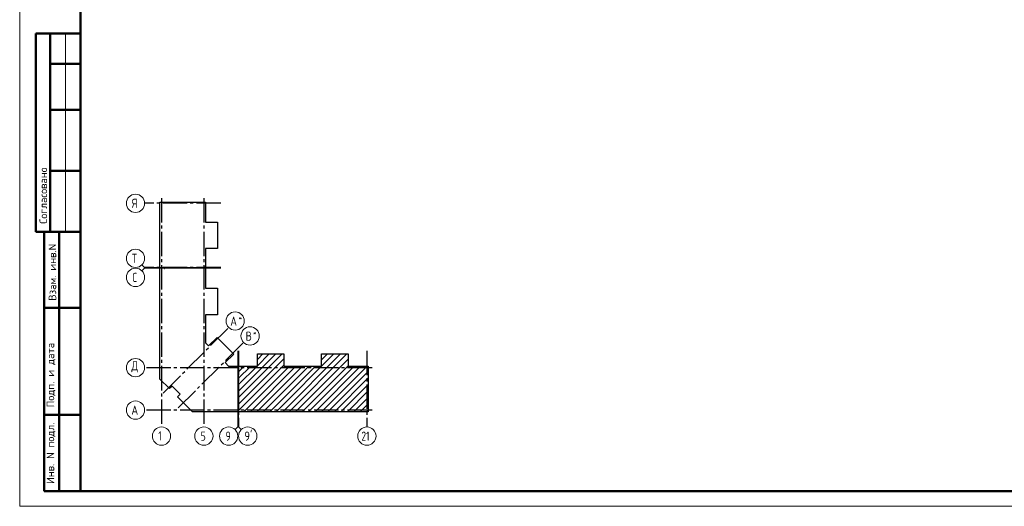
# Model space of a CAD drawing. Header units: millimetres. Extents: x 0 to 61017, y 0 to 42000.
# Tile 1 of 28: x 0 to 32307, y 0 to 15950. Entities that reach past the tile are written whole.
import ezdxf

# ---------------------------------------------------------------- set-up
doc = ezdxf.new("R2010")
doc.units = ezdxf.units.MM
doc.linetypes.add('______5', pattern=[1100, 800, -100, 100, -100])
doc.layers.add('Standard', color=7, linetype='Continuous', lineweight=25)
doc.layers.add('Оси', color=40, linetype='______5', lineweight=18)
doc.styles.add('ISOCPEUR', font='txt')

msp = doc.modelspace()

# ---------------------------------------------------------------- linework, layer by layer
at = {"layer": 'Standard', "color": 7, "linetype": 'Continuous', "lineweight": 50, "transparency": 33554687}
for p, q in [((2000, 15500), (527, 15500)), ((527, 15500), (527, 9000)), ((527, 15500), (527, 9000)), ((1000, 15500), (1000, 9000)), ((2000, 14500), (1000, 14500)), ((2000, 13000), (1000, 13000)), ((2000, 11000), (1000, 11000)), ((0, 9000), (6, 9000)), ((527, 9000), (2000, 9000)), ((800, 500), (800, 9000)), ((800, 500), (800, 9000)), ((1300, 500), (1300, 9000)), ((800, 6500), (2000, 6500)), ((800, 3000), (2000, 3000)), ((2000, 500), (800, 500))]:
    msp.add_line(p, q, dxfattribs=at)
at = {"layer": 'Standard', "color": 7, "linetype": 'Continuous', "lineweight": 13, "transparency": 33554687}
for p, q in [((1500, 15500), (1500, 9000)), ((4100, 7827), (4012, 7915)), ((4100, 7802), (4012, 7714)), ((4100, 7827), (4600, 7827)), ((4100, 7802), (4600, 7802)), ((7158, 2600), (7158, 3100)), ((7183, 2600), (7183, 3100)), ((7158, 2600), (7070, 2512)), ((7183, 2600), (7271, 2512))]:
    msp.add_line(p, q, dxfattribs=at)
at = {"layer": 'Standard', "color": 7, "linetype": 'Continuous', "lineweight": 35, "transparency": 33554687}
for p, q in [((7173, 3552), (8614, 4993)), ((7173, 3764), (8402, 4993)), ((7801, 4604), (8190, 4993)), ((7801, 4817), (7977, 4993)), ((8418, 3100), (10311, 4993)), ((8630, 3100), (10523, 4993)), ((8842, 3100), (10735, 4993)), ((9905, 4799), (10099, 4993)), ((7173, 3340), (8669, 4836)), ((7173, 3128), (8669, 4624)), ((7173, 4401), (7368, 4596)), ((7173, 3976), (7793, 4596)), ((7173, 4189), (7580, 4596)), ((7357, 3100), (8853, 4596)), ((7569, 3100), (9065, 4596)), ((7781, 3100), (9277, 4596)), ((7994, 3100), (9490, 4596)), ((8206, 3100), (9702, 4596)), ((9054, 3100), (10773, 4819)), ((9266, 3100), (10773, 4607)), ((9478, 3100), (10974, 4596)), ((9691, 3100), (11187, 4596)), ((9903, 3100), (11399, 4596)), ((10115, 3100), (11434, 4419)), ((10327, 3100), (11434, 4207)), ((10539, 3100), (11434, 3995)), ((10751, 3100), (11434, 3783)), ((10963, 3100), (11434, 3571)), ((11176, 3100), (11434, 3358)), ((11388, 3100), (11434, 3146))]:
    msp.add_line(p, q, dxfattribs=at)
at = {"layer": 'Standard', "color": 7, "linetype": 'Continuous', "lineweight": 13, "transparency": 33554687}
msp.add_lwpolyline([(0, 0), (59400, 0), (59400, 42000), (0, 42000), (0, 0)], close=True, dxfattribs=at)
at = {"layer": 'Standard', "color": 7, "linetype": 'Continuous', "lineweight": 50, "transparency": 33554687}
msp.add_lwpolyline([(2000, 41500), (58900, 41500), (58900, 500), (2000, 500), (2000, 41500)], close=True, dxfattribs=at)
at = {"layer": 'Standard', "color": 7, "linetype": 'Continuous', "lineweight": 25, "transparency": 33554687}
for points in [[(4600, 7817), (4600, 9974), (6096, 9974), (6096, 9313), (6493, 9313), (6493, 8445), (6096, 8445), (6096, 7817), (6078, 7817), (6078, 7837), (6063, 7837), (6063, 7817), (4600, 7817)], [(4600, 4357), (4600, 7812), (4738, 7812), (4738, 7792), (4753, 7792), (4753, 7812), (6096, 7812), (6096, 7149), (6493, 7149), (6493, 6281), (6096, 6281), (6096, 5355), (6194, 5257), (6475, 5538), (7024, 4989), (6743, 4708), (6855, 4596), (7168, 4596), (7168, 3100), (5670, 3100), (5182, 3588), (5267, 3673), (4999, 3941), (4914, 3856), (4600, 4170), (4600, 4357)], [(7173, 3100), (7173, 4563), (7193, 4563), (7193, 4578), (7173, 4578), (7173, 4596), (7801, 4596), (7801, 4993), (8669, 4993), (8669, 4596), (9287, 4596), (9905, 4596), (9905, 4993), (10773, 4993), (10773, 4596), (11434, 4596), (11434, 3100), (9287, 3100), (7173, 3100)]]:
    msp.add_lwpolyline(points, dxfattribs=at)
at = {"layer": 'Оси', "color": 8, "linetype": '______5', "lineweight": -3, "transparency": 33554687}
for p, q in [((4653, 10101), (4653, 2600)), ((6043, 10101), (6043, 2600)), ((6596, 9931), (4100, 9931)), ((6596, 7827), (4100, 7827)), ((6596, 7802), (4100, 7802)), ((4708, 3712), (6858, 5862)), ((5198, 3222), (7348, 5372)), ((7158, 5096), (7158, 2600)), ((7183, 5096), (7183, 2600)), ((11391, 5096), (11391, 2600)), ((11561, 4543), (4100, 4543)), ((11561, 4543), (4100, 4543)), ((11561, 3153), (4100, 3153))]:
    msp.add_line(p, q, dxfattribs=at)
at = {"layer": 'Оси', "color": 7, "linetype": 'Continuous', "lineweight": 13, "transparency": 33554687}
for centre in [(3800, 9931), (3800, 8127), (3800, 7502), (7070, 6074), (7560, 5584), (3800, 4543), (3800, 4543), (3800, 3153), (4653, 2300), (6043, 2300), (6858, 2300), (7483, 2300), (11391, 2300)]:
    msp.add_circle(centre, 300, dxfattribs=at)

# ---------------------------------------------------------------- texts
at = {"layer": 'Standard', "color": 7, "linetype": 'Continuous', "lineweight": 50, "transparency": 33554687, "char_height": 250, "attachment_point": 7, "rotation": 90, "style": 'ISOCPEUR'}
for s, insert, width in [('\\A1;{\\fISOCPEUR|i0|b0;\\H250.000000;\\W1.000000;\\C7;Согласовано}\\P', (900, 9261), 2071.88), ('\\A1;{\\fISOCPEUR|i0|b0;\\H250.000000;\\W1.000000;\\C7;Взам. инв.N}\\P', (1198, 6736), 1909.1), ('\\A1;{\\fISOCPEUR|i0|b0;\\H250.000000;\\W1.000000;\\C7;Подп. и дата}\\P', (1174, 3242), 2197.06), ('\\A1;{\\fISOCPEUR|i0|b0;\\H250.000000;\\W1.000000;\\C7;Инв. N подл.}\\P', (1174, 734), 2021.79)]:
    msp.add_mtext(s, dxfattribs=dict(at, insert=insert, width=width))
at = {"layer": 'Standard', "color": 7, "linetype": 'Continuous', "lineweight": 25, "transparency": 33554687, "insert": (11211, 2150), "char_height": 300, "width": 472.28, "attachment_point": 7, "style": 'ISOCPEUR'}
msp.add_mtext('\\W0.75;21', dxfattribs=at)
at = {"layer": 'Оси', "color": 7, "linetype": 'Continuous', "lineweight": 25, "transparency": 33554687, "attachment_point": 7, "style": 'ISOCPEUR'}
for s, insert, char_height, width in [('\\W0.80;Я', (3680, 9781), 300, 359.83), ('\\W0.80;Т', (3680, 7977), 300, 359.83), ('\\W0.78;С', (3695, 7352), 300, 326.41), ('\\W0.82;А', (6909, 5917), 300, 392.65), ('\\W0.80;*', (7179, 6092), 180, 215.89), ('\\W0.80;В', (7414, 5427), 300, 359.85), ('\\W0.80;*', (7654, 5602), 180, 215.9), ('\\W0.82;Д', (3665, 4393), 300, 392.65), ('\\W0.82;А', (3665, 3003), 300, 392.65), ('\\W0.56;1', (4553, 2160), 300, 233.34), ('\\W0.78;5', (5938, 2150), 300, 326.41), ('\\W0.78;9', (6753, 2150), 300, 326.41), ("\\W0.84;9'", (7371, 2150), 300, 440.65)]:
    msp.add_mtext(s, dxfattribs=dict(at, insert=insert, char_height=char_height, width=width))

doc.saveas('drawing.dxf')
